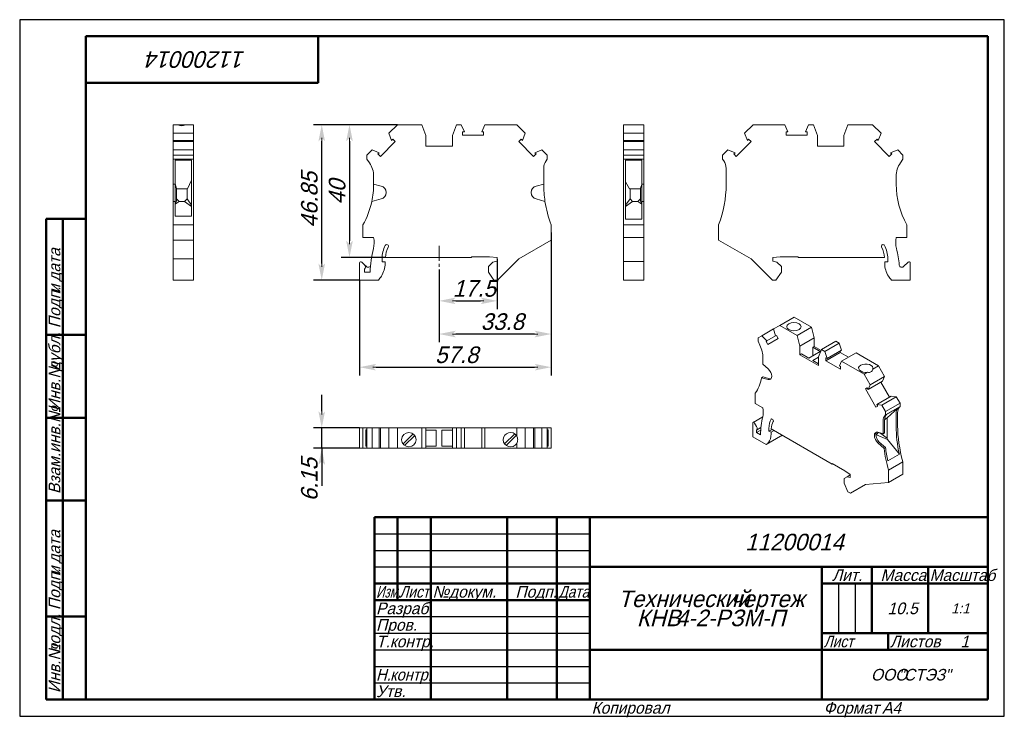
# Model space of a CAD drawing. Header units: millimetres. Extents: x 0 to 297, y 0 to 210.
import ezdxf

# ---------------------------------------------------------------- set-up
doc = ezdxf.new("R2010")
doc.units = ezdxf.units.MM
doc.linetypes.add('CENTER_per1_scale0.141732', pattern=[7.2, 4.5, -0.9, 0.9, -0.9])
doc.styles.add('TextStyle_1', font='T-FLEX Type A.TTF', dxfattribs={"oblique": 15, "height": 5})
doc.styles.add('TextStyle_2', font='T-FLEX Type A.TTF', dxfattribs={"oblique": 15, "height": 3.5})
doc.styles.add('TextStyle_3', font='T-FLEX Type A.TTF', dxfattribs={"width": 0.744064, "oblique": 15, "height": 3.5})
doc.styles.add('TextStyle_4', font='T-FLEX Type A.TTF', dxfattribs={"width": 0.883061, "oblique": 15, "height": 3.5})
doc.styles.add('TextStyle_5', font='T-FLEX Type A.TTF', dxfattribs={"width": 0.94413, "oblique": 15, "height": 3.5})
doc.styles.add('TextStyle_6', font='T-FLEX Type A.TTF', dxfattribs={"width": 0.98844, "oblique": 15, "height": 3.5})
doc.styles.add('TextStyle_7', font='T-FLEX Type A.TTF', dxfattribs={"oblique": 15, "height": 5})
doc.styles.add('TextStyle_8', font='T-FLEX Type A.TTF', dxfattribs={"oblique": 15, "height": 3})
doc.styles.add('TextStyle_9', font='T-FLEX Type A.TTF', dxfattribs={"oblique": 15, "height": 3.5})
doc.dimstyles.new('DIM_ST_1', dxfattribs={"dimtxt": 5, "dimasz": 5, "dimexe": 2.5, "dimexo": 0, "dimtad": 1, "dimrnd": 0.01, "dimdsep": 46, "dimtxsty": 'TextStyle_1', "dimblk": 'Arrow_3_C7_Status', "dimcen": 0.09, "dimclrd": 7, "dimclre": 7, "dimclrt": 7, "dimazin": 0, "dimtfac": 1, "dimtdec": 0, "dimtmove": 0, "dimatfit": 0, "dimldrblk": 'NONE', "dimfxl": 1, "dimtvp": 1, "dimtolj": 1, "dimarcsym": 0})
doc.dimstyles.new('DIM_ST_2', dxfattribs={"dimtxt": 5, "dimasz": 5, "dimexe": 2.5, "dimexo": 0, "dimtad": 1, "dimrnd": 0.01, "dimdsep": 46, "dimtxsty": 'TextStyle_1', "dimblk": 'Arrow_3_C7_Status', "dimcen": 0.09, "dimclrd": 7, "dimclre": 7, "dimclrt": 7, "dimazin": 0, "dimtfac": 1, "dimtdec": 0, "dimtmove": 0, "dimatfit": 0, "dimldrblk": 'NONE', "dimfxl": 1, "dimtvp": 1, "dimtolj": 1, "dimarcsym": 0})
doc.dimstyles.new('DIM_ST_3', dxfattribs={"dimtxt": 5, "dimasz": 5, "dimexe": 2.5, "dimexo": 0, "dimtad": 1, "dimrnd": 0.01, "dimdsep": 46, "dimtxsty": 'TextStyle_1', "dimblk": 'Arrow_3_C7_Status', "dimcen": 0.09, "dimclrd": 7, "dimclre": 7, "dimclrt": 7, "dimazin": 0, "dimtfac": 1, "dimtdec": 0, "dimtmove": 0, "dimatfit": 0, "dimldrblk": 'NONE', "dimfxl": 1, "dimtvp": 1, "dimtolj": 1, "dimarcsym": 0})

# ---------------------------------------------------------------- blocks, each defined once
blk = doc.blocks.new('Arrow_3_C7_Status')
at = {"color": 7, "linetype": 'Continuous', "lineweight": 0}
blk.add_line((-1, 0), (-0.8, 0), dxfattribs=at)
at = {"color": 7}
blk.add_solid([(-1, -0.2), (0, 0), (-0.8, 0), (-1, 0.2)], dxfattribs=at)
blk = doc.blocks.new('*D5')
at = {"color": 7, "lineweight": -2}
for p, q in [((144.02, 137.79), (144.02, 122.72)), ((126.52, 134.63), (126.52, 122.72)), ((131.52, 125.22), (139.02, 125.22))]:
    blk.add_line(p, q, dxfattribs=at)
at = {"layer": 'Defpoints', "color": 0}
for p in [(144.02, 137.79), (126.52, 134.63), (144.02, 125.22)]:
    blk.add_point(p, dxfattribs=at)
at = {"color": 7, "lineweight": -2, "xscale": 5, "yscale": 5, "zscale": 5, "rotation": 180}
blk.add_blockref('Arrow_3_C7_Status', (126.52, 125.22), dxfattribs=at)
at = {"color": 7, "lineweight": -2, "xscale": 5, "yscale": 5, "zscale": 5}
blk.add_blockref('Arrow_3_C7_Status', (144.02, 125.22), dxfattribs=at)
blk = doc.blocks.new('_None')
blk = doc.blocks.new('*D6')
at = {"color": 7, "lineweight": -2}
for p, q in [((160.32, 143.55), (160.32, 112.72)), ((126.52, 134.63), (126.52, 112.72)), ((155.32, 115.22), (131.52, 115.22))]:
    blk.add_line(p, q, dxfattribs=at)
at = {"layer": 'Defpoints', "color": 0}
for p in [(160.32, 143.55), (126.52, 134.63), (126.52, 115.22)]:
    blk.add_point(p, dxfattribs=at)
at = {"color": 7, "lineweight": -2, "xscale": 5, "yscale": 5, "zscale": 5, "rotation": 180}
blk.add_blockref('Arrow_3_C7_Status', (126.52, 115.22), dxfattribs=at)
at = {"color": 7, "lineweight": -2, "xscale": 5, "yscale": 5, "zscale": 5}
blk.add_blockref('Arrow_3_C7_Status', (160.32, 115.22), dxfattribs=at)
blk = doc.blocks.new('*D7')
at = {"color": 7, "lineweight": -2}
for p, q in [((160.32, 145.84), (160.32, 102.72)), ((102.52, 131.49), (102.52, 102.72)), ((107.52, 105.22), (155.32, 105.22))]:
    blk.add_line(p, q, dxfattribs=at)
at = {"layer": 'Defpoints', "color": 0}
for p in [(160.32, 145.84), (102.52, 131.49), (160.32, 105.22)]:
    blk.add_point(p, dxfattribs=at)
at = {"color": 7, "lineweight": -2, "xscale": 5, "yscale": 5, "zscale": 5}
for p, rotation in [((102.52, 105.22), 180), ((160.32, 105.22), 360)]:
    blk.add_blockref('Arrow_3_C7_Status', p, dxfattribs=dict(at, rotation=rotation))
blk = doc.blocks.new('*D8')
at = {"color": 7, "lineweight": -2}
for p, q in [((113.92, 178.34), (96.99, 178.34)), ((99.49, 173.34), (99.49, 143.34)), ((110.32, 138.34), (96.99, 138.34))]:
    blk.add_line(p, q, dxfattribs=at)
at = {"layer": 'Defpoints', "color": 0}
for p in [(113.92, 178.34), (99.49, 138.34), (110.32, 138.34)]:
    blk.add_point(p, dxfattribs=at)
at = {"color": 7, "lineweight": -2, "xscale": 5, "yscale": 5, "zscale": 5}
for p, rotation in [((99.49, 178.34), 90.0000000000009), ((99.49, 138.34), 270.0000000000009)]:
    blk.add_blockref('Arrow_3_C7_Status', p, dxfattribs=dict(at, rotation=rotation))
blk = doc.blocks.new('*D9')
at = {"color": 7, "lineweight": -2}
for p, q in [((113.92, 178.34), (88.61, 178.34)), ((91.11, 136.49), (91.11, 173.34)), ((102.52, 131.49), (88.61, 131.49))]:
    blk.add_line(p, q, dxfattribs=at)
at = {"layer": 'Defpoints', "color": 0}
for p in [(91.11, 178.34), (113.92, 178.34), (102.52, 131.49)]:
    blk.add_point(p, dxfattribs=at)
at = {"color": 7, "lineweight": -2, "xscale": 5, "yscale": 5, "zscale": 5}
for p, rotation in [((91.11, 178.34), 90.00000000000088), ((91.11, 131.49), 270.0000000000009)]:
    blk.add_blockref('Arrow_3_C7_Status', p, dxfattribs=dict(at, rotation=rotation))
blk = doc.blocks.new('*D10')
at = {"color": 7, "lineweight": -2}
for p, q in [((91.11, 91.92), (91.11, 96.92)), ((102.52, 86.92), (88.61, 86.92)), ((91.11, 80.77), (91.11, 86.92)), ((102.52, 80.77), (88.61, 80.77)), ((91.11, 80.77), (91.11, 69.45)), ((91.11, 75.77), (91.11, 70.77))]:
    blk.add_line(p, q, dxfattribs=at)
at = {"layer": 'Defpoints', "color": 0}
for p in [(91.11, 86.92), (102.52, 86.92), (102.52, 80.77)]:
    blk.add_point(p, dxfattribs=at)
at = {"color": 7, "lineweight": -2, "xscale": 5, "yscale": 5, "zscale": 5}
for p, rotation in [((91.11, 86.92), 270), ((91.11, 80.77), 90)]:
    blk.add_blockref('Arrow_3_C7_Status', p, dxfattribs=dict(at, rotation=rotation))
blk = doc.blocks.new('_FR1Страница_1')
at = {"color": 7, "linetype": 'Continuous', "lineweight": 25}
for p, q in [((0, 210), (0, 0)), ((297, 210), (0, 210)), ((297, 0), (297, 210)), ((107, 55), (172, 55)), ((107, 50), (172, 50)), ((107, 45), (172, 45)), ((247, 40), (247, 25)), ((252, 40), (252, 25)), ((107, 30), (172, 30)), ((107, 25), (172, 25)), ((107, 20), (172, 20)), ((242, 20), (292, 20)), ((262, 20), (262, 20)), ((107, 15), (172, 15)), ((107, 10), (172, 10)), ((0, 0), (297, 0))]:
    blk.add_line(p, q, dxfattribs=at)
at = {"color": 7, "linetype": 'Continuous', "lineweight": 50}
for p, q in [((20, 5), (20, 205)), ((20, 205), (292, 205)), ((90, 191), (90, 205)), ((292, 205), (292, 5)), ((20, 191), (90, 191)), ((8, 5), (8, 150)), ((8, 150), (20, 150)), ((13, 150), (13, 5)), ((8, 115), (20, 115)), ((8, 90), (20, 90)), ((20, 65), (8, 65)), ((107, 5), (107, 60)), ((107, 60), (292, 60)), ((114, 60), (114, 35)), ((124, 60), (124, 5)), ((147, 60), (147, 5)), ((162, 60), (162, 5)), ((172, 60), (172, 5)), ((172, 45), (292, 45)), ((242, 45), (242, 5)), ((257, 45), (257, 25)), ((274, 45), (274, 25)), ((107, 40), (172, 40)), ((242, 40), (292, 40)), ((107, 35), (172, 35)), ((8, 30), (20, 30)), ((242, 25), (292, 25)), ((262, 25), (262, 20)), ((172, 20), (292, 20)), ((20, 5), (8, 5)), ((292, 5), (20, 5))]:
    blk.add_line(p, q, dxfattribs=at)
at = {"color": 7, "oblique": 15}
for s, height, rotation, style, p in [('11200014', 5, 180, 'TextStyle_7', (68.16, 200.5)), ('дата', 3.5, 90, 'TextStyle_2', (12.25, 131.01)), ('Подп.', 3.5, 90, 'TextStyle_2', (12.25, 117)), ('и', 3.5, 90, 'TextStyle_2', (12.25, 127.51)), ('дубл.', 3.5, 90, 'TextStyle_2', (12.25, 104.01)), ('Инв.№', 3.5, 90, 'TextStyle_2', (12.25, 92)), ('Взам.инв.№', 3.5, 90, 'TextStyle_2', (12.25, 67)), ('дата', 3.5, 90, 'TextStyle_2', (12.25, 46.01)), ('Подп.', 3.5, 90, 'TextStyle_2', (12.25, 32)), ('и', 3.5, 90, 'TextStyle_2', (12.25, 42.51)), ('подл.', 3.5, 90, 'TextStyle_2', (12.25, 19.01)), ('Инв.№', 3.5, 90, 'TextStyle_2', (12.25, 7))]:
    blk.add_text(s, height=height, rotation=rotation, dxfattribs=dict(at, style=style)).set_placement(p)
for s, height, style, p in [('11200014', 5, 'TextStyle_7', (218.84, 50)), ('Лит.', 3.5, 'TextStyle_2', (245.03, 40.76)), ('Масса', 3.5, 'TextStyle_2', (259.65, 40.76)), ('№', 3.5, 'TextStyle_2', (124.5, 35.75)), ('Подп.', 3.5, 'TextStyle_2', (149.53, 35.75)), ('докум.', 3.5, 'TextStyle_2', (129.5, 35.75)), ('Технический', 5, 'TextStyle_7', (180.55, 32.88)), ('чертеж', 5, 'TextStyle_7', (214.51, 32.88)), ('Разраб.', 3.5, 'TextStyle_2', (107.5, 30.75)), ('10.5', 3.5, 'TextStyle_2', (261.78, 30.75)), ('1:1', 3, 'TextStyle_8', (280.99, 31)), ('КНВ', 5, 'TextStyle_7', (186.14, 27.12)), ('4-2-РЗМ-П', 5, 'TextStyle_7', (197.93, 27.12)), ('Пров.', 3.5, 'TextStyle_2', (107.5, 25.75)), ('Т.контр.', 3.5, 'TextStyle_2', (107.5, 20.75)), ('Листов', 3.5, 'TextStyle_2', (262.5, 20.75)), ('1', 3.5, 'TextStyle_9', (283.78, 20.75)), ('ООО', 3.5, 'TextStyle_2', (256.78, 10.75)), ('"СТЭЗ"', 3.5, 'TextStyle_2', (265.03, 10.75)), ('Утв.', 3.5, 'TextStyle_2', (107.5, 5.75)), ('Копировал', 3.5, 'TextStyle_2', (172.5, 0.75)), ('Формат', 3.5, 'TextStyle_2', (242.5, 0.75)), ('A4', 3.5, 'TextStyle_2', (260.12, 0.75))]:
    blk.add_text(s, height=height, dxfattribs=dict(at, style=style)).set_placement(p)
for s, style, width, p in [('Масштаб', 'TextStyle_6', 0.98844, (274.5, 40.76)), ('Изм.', 'TextStyle_3', 0.744064, (107.5, 35.75)), ('Лист', 'TextStyle_4', 0.883061, (114.5, 35.75)), ('Дата', 'TextStyle_4', 0.883061, (162.5, 35.75)), ('Лист', 'TextStyle_4', 0.883061, (242.5, 20.75)), ('Н.', 'TextStyle_5', 0.94413, (107.5, 10.75)), ('контр.', 'TextStyle_5', 0.94413, (111.75, 10.75))]:
    blk.add_text(s, height=3.5, dxfattribs=dict(at, style=style, width=width)).set_placement(p)
blk = doc.blocks.new('Страница_1')
at = {"color": 7, "linetype": 'Continuous', "lineweight": 20}
for p, q in [((46.276, 178.338), (46.276, 175.764)), ((47.773, 178.338), (46.276, 178.338)), ((49.978, 178.338), (47.773, 178.338)), ((52.426, 178.338), (49.978, 178.338)), ((52.426, 178.338), (52.426, 175.764)), ((111.342, 175.764), (113.916, 178.338)), ((121.316, 178.338), (113.916, 178.338)), ((121.316, 178.338), (122.516, 175.042)), ((130.516, 175.042), (131.716, 178.338)), ((133.207, 178.338), (131.716, 178.338)), ((134.132, 176.233), (133.207, 178.338)), ((140.326, 178.338), (139.401, 176.233)), ((149.916, 178.338), (140.326, 178.338)), ((149.916, 178.338), (152.49, 175.764)), ((182.144, 175.764), (182.144, 178.338)), ((182.144, 178.338), (188.294, 178.338)), ((188.294, 175.764), (188.294, 178.338)), ((221.237, 178.338), (218.663, 175.764)), ((230.827, 178.338), (221.237, 178.338)), ((231.752, 176.233), (230.827, 178.338)), ((237.946, 178.338), (237.021, 176.233)), ((239.437, 178.338), (237.946, 178.338)), ((240.637, 175.042), (239.437, 178.338)), ((249.837, 178.338), (248.637, 175.042)), ((257.237, 178.338), (249.837, 178.338)), ((259.811, 175.764), (257.237, 178.338)), ((46.276, 175.764), (46.276, 173.622)), ((52.426, 175.764), (46.276, 175.764)), ((52.426, 175.764), (52.426, 173.622)), ((111.342, 175.764), (112.177, 173.622)), ((133.604, 176.233), (134.132, 176.233)), ((133.604, 175.163), (133.604, 176.233)), ((139.401, 176.233), (139.929, 176.233)), ((139.929, 176.233), (139.929, 175.163)), ((152.49, 175.764), (151.656, 173.622)), ((182.144, 173.622), (182.144, 175.764)), ((182.144, 175.764), (188.294, 175.764)), ((188.294, 175.764), (188.294, 173.622)), ((218.663, 175.764), (219.497, 173.622)), ((231.224, 176.233), (231.752, 176.233)), ((231.224, 175.163), (231.224, 176.233)), ((237.021, 176.233), (237.549, 176.233)), ((237.549, 176.233), (237.549, 175.163)), ((258.976, 173.622), (259.811, 175.764)), ((46.276, 173.238), (46.276, 173.622)), ((52.426, 173.622), (46.276, 173.622)), ((46.276, 170.73), (46.276, 173.238)), ((46.276, 173.238), (52.426, 173.238)), ((52.426, 173.622), (52.426, 173.238)), ((52.426, 173.238), (52.426, 170.73)), ((113.306, 173.238), (108.834, 168.766)), ((112.177, 173.622), (112.55, 173.995)), ((112.55, 173.995), (113.306, 173.238)), ((122.516, 175.042), (122.516, 171.838)), ((130.516, 171.838), (130.516, 175.042)), ((139.929, 175.163), (133.604, 175.163)), ((150.526, 173.238), (151.283, 173.995)), ((154.999, 168.766), (150.526, 173.238)), ((151.656, 173.622), (151.283, 173.995)), ((182.144, 173.622), (188.294, 173.622)), ((182.144, 173.238), (182.144, 173.622)), ((188.294, 173.238), (182.144, 173.238)), ((182.144, 170.73), (182.144, 173.238)), ((188.294, 173.622), (188.294, 173.238)), ((188.294, 173.238), (188.294, 170.73)), ((220.627, 173.238), (216.154, 168.766)), ((219.497, 173.622), (219.87, 173.995)), ((219.87, 173.995), (220.627, 173.238)), ((237.549, 175.163), (231.224, 175.163)), ((240.637, 171.838), (240.637, 175.042)), ((248.637, 175.042), (248.637, 171.838)), ((257.847, 173.238), (258.603, 173.995)), ((262.319, 168.766), (257.847, 173.238)), ((258.603, 173.995), (258.976, 173.622)), ((46.276, 170.73), (46.276, 169.138)), ((52.426, 170.73), (46.276, 170.73)), ((52.426, 170.73), (52.426, 169.138)), ((106.308, 170.73), (104.716, 169.138)), ((108.451, 169.896), (106.308, 170.73)), ((108.077, 169.523), (108.451, 169.896)), ((108.834, 168.766), (108.077, 169.523)), ((122.516, 171.838), (130.516, 171.838)), ((154.999, 168.766), (155.755, 169.523)), ((155.382, 169.896), (157.525, 170.73)), ((155.755, 169.523), (155.382, 169.896)), ((157.525, 170.73), (159.116, 169.138)), ((182.144, 170.73), (188.294, 170.73)), ((182.144, 169.138), (182.144, 170.73)), ((188.294, 170.73), (188.294, 169.138)), ((213.628, 170.73), (212.037, 169.138)), ((215.771, 169.896), (213.628, 170.73)), ((215.398, 169.523), (215.771, 169.896)), ((216.154, 168.766), (215.398, 169.523)), ((248.637, 171.838), (240.637, 171.838)), ((263.076, 169.523), (262.319, 168.766)), ((264.845, 170.73), (262.702, 169.896)), ((262.702, 169.896), (263.076, 169.523)), ((266.437, 169.138), (264.845, 170.73)), ((46.276, 167.938), (46.276, 169.138)), ((52.426, 169.138), (46.276, 169.138)), ((52.426, 167.938), (46.276, 167.938)), ((46.276, 167.472), (46.276, 167.938)), ((46.276, 165.178), (46.276, 167.472)), ((51.826, 167.659), (46.876, 167.659)), ((46.876, 167.659), (46.876, 167.472)), ((46.876, 165.178), (46.876, 167.472)), ((51.826, 167.472), (51.826, 167.659)), ((51.826, 165.178), (51.826, 167.472)), ((52.426, 169.138), (52.426, 167.938)), ((52.426, 167.938), (52.426, 167.472)), ((52.426, 165.178), (52.426, 167.472)), ((104.716, 169.138), (104.716, 167.938)), ((104.716, 167.938), (105.5, 166.819)), ((158.79, 167.472), (159.116, 167.938)), ((159.116, 167.938), (159.116, 169.138)), ((182.144, 169.138), (188.294, 169.138)), ((182.144, 167.938), (182.144, 169.138)), ((182.144, 167.938), (188.294, 167.938)), ((182.144, 166.819), (182.144, 167.938)), ((182.144, 162.804), (182.144, 166.819)), ((182.744, 167.613), (187.694, 167.613)), ((182.744, 167.613), (182.744, 166.819)), ((182.744, 162.804), (182.744, 166.819)), ((187.694, 166.819), (187.694, 167.613)), ((187.694, 162.804), (187.694, 166.819)), ((188.294, 169.138), (188.294, 167.938)), ((188.294, 167.938), (188.294, 166.819)), ((188.294, 162.804), (188.294, 166.819)), ((212.037, 169.138), (212.037, 167.938)), ((212.037, 167.938), (212.363, 167.472)), ((265.653, 166.819), (266.437, 167.938)), ((266.437, 167.938), (266.437, 169.138)), ((46.276, 160.443), (46.276, 165.178)), ((46.876, 165.178), (46.876, 160.443)), ((51.826, 160.301), (51.826, 165.178)), ((52.426, 165.178), (52.426, 160.301)), ((158.066, 160.443), (158.066, 165.178)), ((213.087, 165.178), (213.087, 160.301)), ((46.276, 159.836), (46.276, 160.443)), ((46.276, 160.443), (46.876, 160.443)), ((47.276, 159.116), (46.876, 160.496)), ((46.876, 159.836), (46.876, 160.443)), ((50.649, 158.988), (51.826, 161.595)), ((106.766, 160.443), (106.766, 162.804)), ((106.766, 160.443), (106.766, 160.438)), ((106.766, 160.443), (109.034, 159.836)), ((155.799, 159.836), (158.066, 160.443)), ((158.066, 160.301), (158.066, 160.443)), ((182.144, 160.438), (182.144, 162.804)), ((182.144, 148.112), (182.144, 160.438)), ((182.744, 162.804), (182.744, 160.438)), ((183.968, 158.988), (182.744, 161.157)), ((182.744, 149.838), (182.744, 160.438)), ((187.694, 160.443), (187.694, 162.804)), ((187.694, 160.443), (187.694, 159.836)), ((188.294, 160.443), (187.694, 160.443)), ((188.294, 160.443), (188.294, 162.804)), ((188.294, 160.443), (188.294, 159.836)), ((264.387, 160.438), (264.387, 162.804)), ((46.276, 159.836), (46.276, 157.904)), ((46.276, 157.873), (46.276, 157.904)), ((46.276, 157.873), (46.276, 155.941)), ((46.876, 159.836), (46.876, 157.904)), ((46.876, 157.873), (46.876, 157.904)), ((46.876, 157.873), (46.876, 155.941)), ((47.276, 155.423), (47.276, 159.116)), ((50.649, 158.988), (47.276, 158.988)), ((50.476, 155.988), (50.476, 158.988)), ((51.826, 160.301), (51.826, 150.767)), ((52.426, 160.301), (52.426, 148.138)), ((110.516, 157.904), (110.516, 157.873)), ((154.316, 157.873), (154.316, 157.904)), ((187.294, 158.988), (183.968, 158.988)), ((184.094, 158.988), (184.094, 155.988)), ((187.294, 159.174), (187.694, 160.278)), ((187.294, 159.174), (187.294, 155.423)), ((187.694, 159.836), (187.694, 157.904)), ((187.694, 157.904), (187.694, 157.873)), ((187.694, 157.873), (187.694, 155.941)), ((188.294, 159.836), (188.294, 157.904)), ((188.294, 157.904), (188.294, 157.873)), ((188.294, 157.873), (188.294, 155.941)), ((46.276, 155.232), (46.276, 155.941)), ((46.876, 155.232), (46.276, 155.232)), ((46.276, 155.232), (46.276, 148.138)), ((46.876, 155.232), (46.876, 155.941)), ((46.876, 155.232), (46.876, 150.767)), ((47.276, 155.423), (46.9, 154.365)), ((48.076, 155.188), (46.9, 154.365)), ((47.276, 155.988), (48.076, 155.188)), ((49.676, 155.188), (48.076, 155.188)), ((50.476, 155.988), (49.676, 155.188)), ((51.826, 153.682), (49.676, 155.188)), ((50.476, 155.988), (51.826, 154.032)), ((109.034, 155.941), (106.208, 155.184)), ((158.446, 155.232), (155.799, 155.941)), ((184.094, 155.988), (182.744, 154.032)), ((182.744, 153.682), (184.894, 155.188)), ((184.094, 155.988), (184.894, 155.188)), ((184.894, 155.188), (186.494, 155.188)), ((187.294, 155.988), (186.494, 155.188)), ((187.67, 154.365), (186.494, 155.188)), ((187.294, 155.423), (187.67, 154.365)), ((187.694, 155.941), (187.694, 155.184)), ((187.694, 149.838), (187.694, 155.184)), ((187.694, 155.184), (188.294, 155.184)), ((188.294, 155.941), (188.294, 155.184)), ((188.294, 148.112), (188.294, 155.184)), ((46.876, 154.327), (46.9, 154.365)), ((187.67, 154.365), (187.694, 154.327)), ((51.826, 150.767), (46.876, 150.767)), ((182.744, 149.838), (187.694, 149.838)), ((52.426, 148.138), (46.276, 148.138)), ((46.276, 143.547), (46.276, 148.138)), ((52.426, 148.138), (52.426, 143.547)), ((103.516, 144.338), (103.516, 148.112)), ((160.316, 143.547), (160.316, 148.138)), ((182.144, 144.338), (182.144, 148.112)), ((182.144, 148.112), (188.294, 148.112)), ((188.294, 144.338), (188.294, 148.112)), ((210.837, 148.138), (210.837, 143.547)), ((267.637, 144.338), (267.637, 148.112)), ((46.276, 137.888), (46.276, 143.547)), ((52.426, 143.547), (46.276, 143.547)), ((52.426, 143.547), (52.426, 137.888)), ((106.76, 144.338), (103.516, 144.338)), ((150.516, 137.888), (160.316, 143.547)), ((182.144, 144.338), (188.294, 144.338)), ((182.144, 140.981), (182.144, 144.338)), ((188.294, 140.981), (188.294, 144.338)), ((210.837, 143.547), (220.637, 137.888)), ((264.393, 144.338), (267.637, 144.338)), ((182.144, 137.046), (182.144, 140.981)), ((188.294, 137.046), (188.294, 140.981)), ((46.276, 137.888), (46.276, 131.488)), ((46.276, 137.888), (52.426, 137.888)), ((52.426, 137.888), (52.426, 131.488)), ((102.516, 131.488), (102.516, 136.646)), ((104.053, 136.075), (103.199, 136.928)), ((109.316, 136.96), (109.316, 138.038)), ((109.316, 136.96), (110.216, 137.038)), ((110.216, 137.038), (110.216, 136.482)), ((110.322, 138.338), (136.316, 138.338)), ((136.316, 138.338), (136.316, 138.538)), ((136.316, 138.538), (141.73, 138.538)), ((141.366, 135.538), (142.719, 136.891)), ((141.73, 138.538), (144.016, 138.338)), ((144.016, 137.238), (142.719, 136.891)), ((144.016, 138.338), (144.016, 137.238)), ((150.516, 137.888), (144.116, 131.488)), ((182.144, 136.646), (182.144, 137.046)), ((188.294, 137.046), (182.144, 137.046)), ((182.144, 131.488), (182.144, 136.646)), ((188.294, 136.646), (188.294, 137.046)), ((188.294, 131.488), (188.294, 136.646)), ((220.637, 137.888), (227.037, 131.488)), ((227.137, 138.338), (229.423, 138.538)), ((227.137, 137.238), (227.137, 138.338)), ((228.434, 136.891), (227.137, 137.238)), ((229.787, 135.538), (228.434, 136.891)), ((229.423, 138.538), (234.837, 138.538)), ((234.837, 138.338), (234.837, 138.538)), ((234.837, 138.338), (260.831, 138.338)), ((260.937, 137.038), (260.937, 136.482)), ((261.837, 136.96), (260.937, 137.038)), ((261.837, 138.038), (261.837, 136.96)), ((267.954, 136.928), (266.584, 135.559)), ((268.637, 131.488), (268.637, 136.646)), ((104.016, 133.838), (104.016, 134.768)), ((105.724, 133.838), (104.016, 133.838)), ((104.569, 135.559), (104.053, 136.075)), ((141.366, 135.538), (141.366, 133.888)), ((141.366, 133.888), (143.047, 131.488)), ((228.106, 131.488), (229.787, 133.888)), ((229.787, 133.888), (229.787, 135.538)), ((52.426, 131.488), (46.276, 131.488)), ((102.516, 131.488), (108.182, 131.488)), ((143.047, 131.488), (144.116, 131.488)), ((182.144, 131.488), (188.294, 131.488)), ((227.037, 131.488), (228.106, 131.488)), ((262.971, 131.488), (268.637, 131.488)), ((233.594, 120.303), (229.245, 117.792)), ((233.594, 120.303), (238.827, 117.282)), ((227.425, 116.741), (223.865, 114.686)), ((227.425, 116.741), (229.245, 117.792)), ((227.425, 116.741), (228.015, 114.651)), ((234.478, 114.771), (229.245, 117.792)), ((238.827, 117.282), (234.478, 114.771)), ((238.827, 117.282), (239.675, 114.1)), ((223.865, 114.686), (222.74, 114.036)), ((222.74, 114.036), (222.74, 113.057)), ((222.74, 113.057), (223.294, 111.822)), ((225.38, 113.13), (223.865, 114.686)), ((225.117, 112.978), (225.38, 113.13)), ((225.652, 112.051), (225.117, 112.978)), ((228.015, 114.651), (225.38, 113.13)), ((228.814, 113.877), (225.652, 112.051)), ((228.015, 114.651), (228.279, 114.804)), ((228.279, 114.804), (228.814, 113.877)), ((234.478, 114.771), (235.326, 111.589)), ((239.675, 114.1), (235.326, 111.589)), ((239.675, 114.1), (239.675, 111.485)), ((246.18, 113.036), (241.832, 110.525)), ((246.18, 113.036), (247.234, 112.428)), ((235.326, 111.589), (235.326, 108.974)), ((238.013, 107.953), (241.443, 109.933)), ((239.215, 111.219), (239.675, 111.485)), ((239.215, 111.219), (239.215, 108.647)), ((241.443, 109.933), (239.215, 111.219)), ((239.675, 111.485), (241.742, 110.292)), ((240.983, 108.323), (241.832, 110.525)), ((242.886, 109.917), (241.832, 110.525)), ((247.234, 112.428), (242.886, 109.917)), ((243.54, 107.821), (242.886, 109.917)), ((247.888, 110.331), (243.54, 107.821)), ((247.234, 112.428), (247.888, 110.331)), ((247.515, 110.116), (247.515, 109.673)), ((224.189, 106.1), (224.189, 108.027)), ((235.326, 108.974), (235.786, 109.239)), ((235.326, 108.974), (240.983, 105.708)), ((235.786, 109.239), (238.013, 107.953)), ((240.983, 108.28), (239.215, 107.259)), ((239.215, 107.259), (240.983, 106.239)), ((240.983, 105.708), (240.983, 108.323)), ((243.166, 107.162), (247.515, 109.673)), ((243.166, 107.162), (243.166, 108.036)), ((243.166, 108.036), (243.54, 107.821)), ((247.639, 104.58), (243.166, 107.162)), ((247.92, 107.01), (247.266, 105.669)), ((247.515, 109.673), (250.023, 108.225)), ((252.268, 109.521), (247.92, 107.01)), ((254.701, 103.095), (247.92, 107.01)), ((252.268, 109.521), (259.05, 105.606)), ((224.189, 106.1), (225.793, 104.678)), ((247.266, 105.669), (247.639, 105.454)), ((247.639, 105.454), (247.639, 104.58)), ((259.05, 105.606), (257.319, 104.607)), ((259.05, 105.606), (260.87, 102.453)), ((224.219, 102.279), (223.795, 102.034)), ((225.793, 101.498), (223.795, 102.034)), ((226.217, 101.743), (224.219, 102.279)), ((226.841, 102.495), (226.841, 102.47)), ((255.76, 103.707), (254.701, 103.095)), ((254.701, 103.095), (256.521, 99.943)), ((260.28, 101.045), (255.931, 98.534)), ((260.87, 102.453), (256.521, 99.943)), ((260.87, 102.453), (260.28, 101.045)), ((255.132, 98.682), (255.667, 98.991)), ((258.295, 93.205), (255.132, 98.682)), ((255.931, 98.534), (255.667, 98.991)), ((256.521, 99.943), (255.931, 98.534)), ((259.745, 100.736), (262.38, 96.172)), ((221.891, 94.277), (221.891, 97.358)), ((262.915, 96.481), (258.566, 93.971)), ((264.43, 96.288), (260.081, 93.777)), ((262.915, 96.481), (264.43, 96.288)), ((264.43, 96.288), (265.555, 94.338)), ((224.185, 92.953), (221.891, 94.277)), ((258.295, 93.205), (258.83, 93.513)), ((258.566, 93.971), (260.081, 93.777)), ((258.83, 93.513), (258.566, 93.971)), ((260.081, 93.777), (261.206, 91.828)), ((265.555, 94.338), (261.206, 91.828)), ((265.555, 93.359), (261.206, 90.848)), ((264.992, 92.965), (261.492, 90.944)), ((261.64, 89.95), (264.992, 92.965)), ((264.9, 92.866), (264.992, 92.965)), ((265.555, 93.359), (265.324, 93.111)), ((265.555, 94.338), (265.555, 93.359)), ((224.136, 90.243), (221.267, 88.587)), ((260.888, 89.267), (260.888, 85.402)), ((260.89, 89.363), (261.64, 89.95)), ((260.976, 90.6), (261.206, 90.848)), ((261.206, 90.848), (261.206, 91.828)), ((261.492, 90.944), (261.4, 90.845)), ((261.64, 89.95), (261.64, 83.774)), ((264.388, 87.306), (264.388, 91.288)), ((264.813, 91.533), (264.813, 87.551)), ((103.199, 86.916), (102.516, 86.916)), ((102.516, 80.766), (102.516, 86.916)), ((103.199, 86.916), (103.516, 86.916)), ((103.516, 86.916), (103.516, 80.766)), ((103.516, 86.916), (104.716, 86.916)), ((104.408, 86.316), (104.716, 86.316)), ((104.408, 86.316), (104.408, 81.366)), ((104.716, 86.916), (106.308, 86.916)), ((104.716, 86.916), (104.716, 80.766)), ((106.308, 86.916), (106.308, 80.766)), ((106.308, 86.916), (108.451, 86.916)), ((108.451, 86.916), (108.834, 86.916)), ((108.451, 86.916), (108.451, 80.766)), ((108.834, 86.916), (111.342, 86.916)), ((108.834, 80.766), (108.834, 86.916)), ((111.342, 86.916), (111.342, 80.766)), ((111.342, 86.916), (113.916, 86.916)), ((113.916, 86.916), (113.916, 80.766)), ((113.916, 86.916), (121.316, 86.916)), ((121.316, 86.916), (122.516, 86.916)), ((121.316, 86.916), (121.316, 80.766)), ((122.516, 86.916), (130.516, 86.916)), ((122.516, 86.916), (122.516, 80.766)), ((125.666, 86.266), (122.516, 86.266)), ((125.666, 81.416), (125.666, 86.266)), ((130.516, 86.266), (127.366, 86.266)), ((127.366, 86.266), (127.366, 81.416)), ((130.516, 86.916), (131.716, 86.916)), ((130.516, 86.916), (130.516, 80.766)), ((131.716, 86.916), (131.716, 80.766)), ((131.716, 86.916), (133.207, 86.916)), ((133.207, 86.916), (134.132, 86.916)), ((133.207, 86.916), (133.207, 80.766)), ((134.132, 86.916), (134.132, 80.766)), ((134.132, 86.916), (139.401, 86.916)), ((139.401, 86.916), (139.401, 80.766)), ((139.401, 86.916), (140.326, 86.916)), ((140.326, 86.916), (140.326, 80.766)), ((140.326, 86.916), (149.916, 86.916)), ((149.916, 86.916), (149.916, 84.468)), ((149.916, 86.916), (152.49, 86.916)), ((152.49, 86.916), (154.999, 86.916)), ((152.49, 86.916), (152.49, 80.766)), ((154.999, 86.916), (155.382, 86.916)), ((154.999, 80.766), (154.999, 86.916)), ((155.382, 86.916), (157.525, 86.916)), ((155.382, 86.916), (155.382, 80.766)), ((157.525, 86.916), (157.525, 80.766)), ((157.525, 86.916), (159.116, 86.916)), ((160.316, 86.916), (159.116, 86.916)), ((159.116, 86.916), (159.116, 80.766)), ((159.43, 86.316), (159.116, 86.316)), ((159.43, 86.316), (159.43, 81.366)), ((160.316, 86.916), (160.316, 80.766)), ((221.184, 84.193), (221.184, 88.404)), ((222.271, 87.311), (221.667, 88.356)), ((222.245, 85.5), (222.245, 86.258)), ((222.245, 85.5), (223.516, 86.233)), ((222.271, 86.272), (223.584, 87.03)), ((225.993, 85.885), (225.993, 86.765)), ((225.993, 85.885), (226.967, 86.447)), ((226.704, 86.6), (245.084, 75.988)), ((260.464, 85.157), (260.464, 89.022)), ((118.662, 85.131), (115.626, 82.095)), ((116.121, 81.6), (119.157, 84.636)), ((149.312, 85.131), (146.276, 82.095)), ((146.771, 81.6), (149.807, 84.636)), ((221.184, 84.193), (225.191, 81.88)), ((223.452, 84.803), (222.245, 85.5)), ((229.539, 84.391), (225.191, 81.88)), ((225.993, 85.885), (226.629, 85.581)), ((227.548, 86.112), (226.629, 85.581)), ((226.629, 85.581), (226.629, 85.127)), ((257.812, 84.589), (257.812, 84.614)), ((258.237, 84.834), (258.237, 84.859)), ((258.238, 84.927), (258.466, 84.796)), ((258.466, 84.796), (258.244, 84.667)), ((258.915, 85.572), (258.466, 84.796)), ((261.815, 83.388), (258.466, 84.796)), ((258.861, 85.586), (260.464, 85.157)), ((259.503, 85.414), (261.64, 83.774)), ((260.464, 85.157), (260.888, 85.402)), ((261.64, 83.774), (261.815, 83.388)), ((265.353, 78.965), (261.815, 83.388)), ((103.199, 80.766), (102.516, 80.766)), ((103.516, 80.766), (103.199, 80.766)), ((103.516, 80.766), (104.716, 80.766)), ((104.408, 81.366), (104.716, 81.366)), ((106.308, 80.766), (104.716, 80.766)), ((108.451, 80.766), (106.308, 80.766)), ((108.834, 80.766), (108.451, 80.766)), ((111.342, 80.766), (108.834, 80.766)), ((111.342, 80.766), (113.916, 80.766)), ((121.316, 80.766), (113.916, 80.766)), ((121.316, 80.766), (122.516, 80.766)), ((122.516, 81.416), (125.666, 81.416)), ((122.516, 80.766), (130.516, 80.766)), ((127.366, 81.416), (130.516, 81.416)), ((130.516, 80.766), (131.716, 80.766)), ((133.207, 80.766), (131.716, 80.766)), ((134.132, 80.766), (133.207, 80.766)), ((139.401, 80.766), (134.132, 80.766)), ((140.326, 80.766), (139.401, 80.766)), ((149.916, 80.766), (140.326, 80.766)), ((149.916, 82.263), (149.916, 80.766)), ((149.916, 80.766), (152.49, 80.766)), ((154.999, 80.766), (152.49, 80.766)), ((154.999, 80.766), (155.382, 80.766)), ((155.382, 80.766), (157.525, 80.766)), ((157.525, 80.766), (159.116, 80.766)), ((159.43, 81.366), (159.116, 81.366)), ((160.316, 80.766), (159.116, 80.766)), ((260.733, 80.746), (258.861, 82.407)), ((261.157, 80.991), (259.285, 82.652)), ((261.157, 80.991), (260.733, 80.746)), ((265.353, 78.965), (261.853, 76.945)), ((245.084, 76.151), (248.913, 73.941)), ((245.084, 75.988), (245.084, 76.151)), ((245.084, 75.988), (245.226, 76.069)), ((266.404, 76.701), (262.055, 74.191)), ((266.404, 76.701), (266.404, 72.953)), ((248.655, 71.64), (249.612, 72.192)), ((248.655, 71.64), (248.655, 70.293)), ((248.913, 73.941), (250.529, 72.844)), ((250.529, 72.722), (249.612, 72.192)), ((250.529, 71.946), (249.612, 72.192)), ((250.529, 72.844), (250.529, 71.946)), ((262.055, 70.442), (262.055, 74.191)), ((266.404, 72.953), (262.055, 70.442)), ((248.655, 70.293), (249.844, 67.647)), ((255.125, 69.823), (250.6, 67.21)), ((255.125, 69.823), (262.055, 70.442)), ((249.844, 67.647), (250.6, 67.21))]:
    blk.add_line(p, q, dxfattribs=at)
at = {"color": 7, "linetype": 'CENTER_per1_scale0.141732', "lineweight": 9}
blk.add_line((126.516, 141.83), (126.516, 134.63), dxfattribs=at)
at = {"color": 7, "lineweight": 20, "flags": 128}
for points in [[(257.319, 104.607), (257.229, 104.344), (257.102, 104.116), (256.941, 103.93), (256.752, 103.789)], [(256.752, 103.789), (256.535, 103.695), (256.294, 103.65), (256.033, 103.654), (255.76, 103.707)]]:
    blk.add_lwpolyline(points, dxfattribs=at)
at = {"color": 7, "linetype": 'Continuous', "lineweight": 20}
blk.add_circle((117.391, 83.366), 2.175, dxfattribs=at)
for centre, radius, start, end in [((48.876, 180.213), 2.175, 239.54969, 270), ((48.876, 180.213), 2.175, 270, 300.45031), ((99.766, 162.804), 7, 0, 35), ((162.066, 165.178), 4, 145, 180), ((209.087, 165.178), 4, 360, 35), ((271.387, 162.804), 7, 145, 180), ((81.766, 160.438), 25, 347.86725, 0), ((289.387, 160.438), 25, 180, 209.54136), ((108.516, 157.904), 2, 0, 75), ((108.516, 157.873), 2, 285, 0), ((156.316, 157.904), 2, 105, 180), ((156.316, 157.873), 2, 180, 255), ((192.066, 160.301), 34, 180, 188.57366), ((179.087, 160.301), 34, 339.0389, 360), ((81.766, 160.438), 25, 330.45864, 347.86725), ((192.066, 160.301), 34, 188.57366, 200.9611), ((99.416, 142.813), 7.5, 345.85889, 11.73422), ((271.737, 142.813), 7.5, 168.26578, 194.14111), ((137.816, 133.138), 32.1, 165.85889, 178.75046), ((117.616, 138.038), 8.3, 152.09877, 180), ((110.723, 141.688), 0.5, 332.09877, 152.09877), ((117.616, 138.038), 7.3, 152.09877, 177.64472), ((260.43, 141.688), 0.5, 27.90123, 207.90123), ((253.537, 138.038), 7.3, 2.35528, 27.90123), ((253.537, 138.038), 8.3, 360, 27.90123), ((233.337, 133.138), 32.1, 5.15339, 14.14111), ((102.916, 136.646), 0.4, 45, 180), ((268.237, 136.646), 0.4, 359.99998, 135), ((103.416, 135.438), 0.9, 311.81031, 45), ((105.099, 136.089), 0.75, 225, 354.84661), ((103.216, 136.482), 7, 327.14012, 0), ((267.937, 136.482), 7, 180, 212.85988), ((266.054, 136.089), 0.75, 185.15339, 315), ((101.116, 137.838), 9.5, 318.05468, 327.14012), ((270.037, 137.838), 9.5, 212.85988, 221.94532), ((148.041, 83.366), 2.175, 30.45031, 329.54969), ((148.041, 83.366), 2.175, 360, 30.45031), ((148.041, 83.366), 2.175, 329.54969, 0.00001)]:
    blk.add_arc(centre, radius, start, end, dxfattribs=at)
blk.add_ellipse((233.541, 117.435), major_axis=(-2.175, 0), ratio=0.5773503, dxfattribs=at)
for centre, major_axis, ratio, start_param, end_param in [((219.24, 110.885), (-3.5, 6.062), 0.5773503, 3.9269908, 4.5378561), ((225.427, 103.312), (-1, 1.732), 0.5773503, 3.9269908, 5.2359878), ((255.214, 104.922), (2.175, 0), 0.5773503, 6.0292454, 11.2495142), ((206.512, 116.302), (-12.5, 21.651), 0.5773503, 3.4113968, 3.7152343), ((225.427, 103.287), (-1, 1.732), 0.5773503, 2.6179939, 3.9269908), ((225.851, 103.532), (-1, 1.732), 0.5773503, 2.6179939, 2.9278365), ((218.992, 94.706), (-3.75, 6.495), 0.5773503, 3.6801819, 4.1317916), ((267.217, 89.655), (-2, 3.464), 0.5773503, 0.1745329, 0.7853982), ((267.641, 89.9), (-2, 3.464), 0.5773503, 0.1745329, 0.7853982), ((246.145, 71.129), (-16.05, 27.799), 0.5773503, 0.5385892, 0.7635896), ((231.862, 83.377), (-4.15, 7.188), 0.5773503, 0.2984299, 0.7853982), ((226.987, 89.171), (-0.25, 0.433), 0.5773508, 3.4400205, 6.5816132), ((263.292, 87.389), (-2, 3.464), 0.5773503, 0.1745329, 0.7853982), ((263.717, 87.634), (-2, 3.464), 0.5773503, 0.1745329, 0.7853982), ((221.467, 88.241), (-0.2, 0.346), 0.5773503, 4.712389, 7.0685835), ((221.821, 87.051), (-0.45, 0.779), 0.5773503, 3.0859221, 4.712389), ((231.862, 83.377), (-3.65, 6.322), 0.5773503, 0.2984299, 0.7442907), ((288.43, 73.426), (-17, 29.445), 0.5773503, 0.7853982, 1.0695956), ((288.854, 73.67), (-17, 29.445), 0.5773503, 0.7853982, 1.1512383), ((221.679, 87.985), (-3.5, 6.062), 0.5773503, 3.3534777, 3.9269908), ((224.543, 92.46), (-4.75, 8.227), 0.5773503, 3.1949069, 3.2900526), ((259.227, 83.798), (-1, 1.732), 0.5773503, 5.7595865, 7.0685835), ((259.227, 83.773), (-1, 1.732), 0.5773503, 0.7853982, 2.0943951), ((259.651, 84.043), (-1, 1.732), 0.5773503, 0.2137561, 0.7853982), ((259.651, 84.018), (-1, 1.732), 0.5773503, 0.7853982, 2.0943951), ((220.194, 89.95), (-4.75, 8.227), 0.5773503, 3.1949069, 3.3534777), ((284.506, 71.16), (-17, 29.445), 0.5773503, 0.9350368, 1.1512383), ((284.93, 71.405), (-17, 29.445), 0.5773503, 0.9350368, 1.0695956)]:
    blk.add_ellipse(centre, major_axis=major_axis, ratio=ratio, start_param=start_param, end_param=end_param, dxfattribs=at)
blk.add_blockref('_FR1Страница_1', (0, 0))
at = {"color": 7, "style": 'TextStyle_1', "oblique": 15}
for s, p in [('46.85', (89.86, 147.353)), ('40', (98.24, 154.315)), ('6.15', (89.86, 64.806))]:
    blk.add_text(s, height=5, rotation=90, dxfattribs=at).set_placement(p)
for s, p in [('17.5', (130.621, 126.47)), ('33.8', (139.077, 116.47)), ('57.8', (125.3, 106.47))]:
    blk.add_text(s, height=5, dxfattribs=at).set_placement(p)
for base, p1, p2, angle, dimstyle, picture, middle, dimtype in [((91.11, 178.338), (102.516, 131.488), (113.916, 178.338), 90, 'DIM_ST_2', '*D9', (91.11, 154.14), 160), ((99.49, 138.338), (113.916, 178.338), (110.322, 138.338), 270, 'DIM_ST_2', '*D8', (99.49, 157.53), 160), ((126.516, 115.22), (160.316, 143.547), (126.516, 134.63), 180, 'DIM_ST_2', '*D6', (144.08, 115.22), 160), ((91.11, 86.916), (102.516, 80.766), (102.516, 86.916), 90, 'DIM_ST_3', '*D10', (91.11, 69.451), 161)]:
    dim = blk.add_linear_dim(base=base, p1=p1, p2=p2, angle=angle, text=' ', dimstyle=dimstyle)
    dim.commit()
    dim.dimension.update_dxf_attribs({"geometry": picture, "text_midpoint": middle, "dimtype": dimtype})
for base, p1, p2, picture, middle in [((160.316, 105.22), (102.516, 131.488), (160.316, 145.842), '*D7', (130.48, 105.22)), ((144.016, 125.22), (126.516, 134.63), (144.016, 137.788), '*D5', (135.266, 125.22))]:
    dim = blk.add_linear_dim(base=base, p1=p1, p2=p2, text=' ', dimstyle='DIM_ST_1')
    dim.commit()
    dim.dimension.update_dxf_attribs({"geometry": picture, "text_midpoint": middle, "dimtype": 160})

msp = doc.modelspace()

# ---------------------------------------------------------------- block references
msp.add_blockref('Страница_1', (0, 0))

doc.saveas('drawing.dxf')
